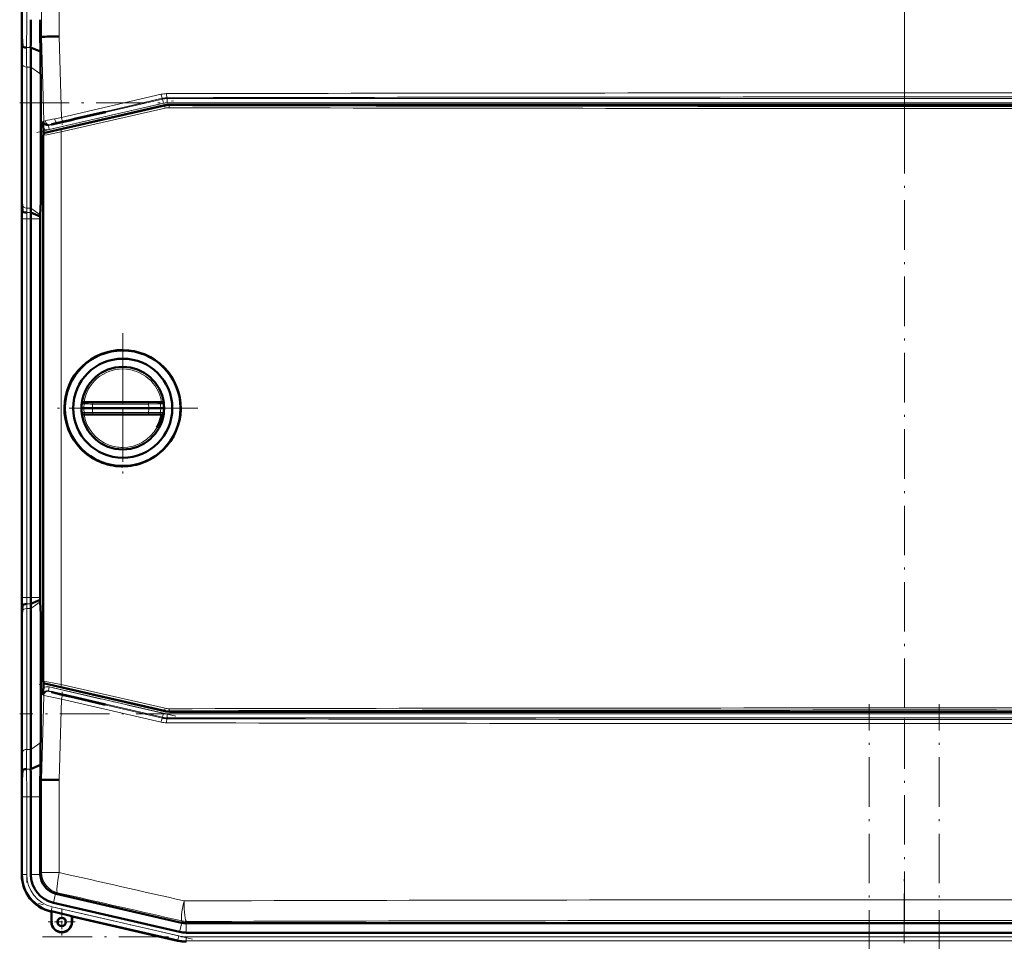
# Model space of a CAD drawing. Extents: x -1351 to 1763, y -1300 to 640.
# Tile 33 of 90: x -1282 to -1043, y 241 to 464. Entities that reach past the tile are written whole.
import ezdxf

# ---------------------------------------------------------------- set-up
doc = ezdxf.new("R2010")
doc.units = 0
doc.linetypes.add('DASHDOT', pattern=[18.5, 12, -3, 0.5, -3])

msp = doc.modelspace()

# ---------------------------------------------------------------- linework, layer by layer
at = {"color": 7, "linetype": 'DASHDOT', "lineweight": 18}
for p, q in [((-1067.53, 435.6), (-1067.53, 494.28)), ((-1280.2, 484.92), (-1280.2, 462.3)), ((-1067.53, 457.43), (-1067.53, 282.67)), ((-1281.89, 444.06), (-853.17, 444.06)), ((-1277.75, 436.87), (-1244.04, 444.65)), ((-1280.2, 315.01), (-1280.2, 425.07)), ((-1256.93, 388.25), (-1256.93, 351.85)), ((-1256.93, 383.05), (-1256.93, 357.05)), ((-1238.73, 370.05), (-1275.13, 370.05)), ((-1243.93, 370.05), (-1269.93, 370.05)), ((-1244.04, 295.43), (-1277.75, 303.21)), ((-1067.53, 245.8), (-1067.53, 304.48)), ((-1076.13, -392.54), (-1076.13, 298.36)), ((-1059.13, -392.54), (-1059.13, 298.36)), ((-853.17, 296.02), (-1281.89, 296.02)), ((-1280.2, 277.78), (-1280.2, 255.15)), ((-1067.63, -222.04), (-1067.63, 258.86)), ((-1240.06, 241.41), (-1277.32, 250.02)), ((-1276.37, 241.97), (-858.69, 241.97))]:
    msp.add_line(p, q, dxfattribs=at)
at = {"color": 7, "lineweight": 50}
for p, q in [((-1281.38, 482.98), (-1281.38, 464.18)), ((-1281.23, 457.85), (-1281.41, 460.04)), ((-1276.92, 460.04), (-1276.59, 460.05)), ((-1276.59, 460.05), (-1276.24, 460.05)), ((-1281.38, 457.11), (-1281.38, 422.97)), ((-1281.38, 457.11), (-1281.38, 422.97)), ((-1276.86, 456.46), (-1279.24, 457.45)), ((-1279.2, 452.69), (-1279.2, 418.55)), ((-1276.81, 451), (-1276.81, 420.04)), ((-1246.76, 443.44), (-1275.79, 436.74)), ((-1268.33, 440.21), (-1261.47, 441.79)), ((-1261.08, 441.79), (-1268.33, 440.12)), ((-1261.08, 441.79), (-1261.47, 441.79)), ((-889.42, 443.57), (-1245.63, 443.57)), ((-1271.58, 439.46), (-1270.59, 439.68)), ((-1270.59, 439.59), (-1271.58, 439.36)), ((-1270.59, 439.68), (-1270.45, 439.71)), ((-1270.59, 439.59), (-1270.59, 439.68)), ((-1270.45, 439.63), (-1270.59, 439.59)), ((-1270.45, 439.71), (-1269.75, 439.87)), ((-1269.75, 439.79), (-1270.45, 439.63)), ((-1270.45, 439.63), (-1270.45, 439.71)), ((-1269.75, 439.87), (-1268.33, 440.21)), ((-1268.33, 440.12), (-1269.75, 439.79)), ((-1269.75, 439.79), (-1269.75, 439.87)), ((-1268.33, 440.12), (-1268.33, 440.21)), ((-1276.12, 436.49), (-1276.16, 437.77)), ((-1276.18, 436.25), (-1276.18, 303.84)), ((-1281.19, 417.85), (-1281.36, 420.04)), ((-1276.81, 420.04), (-1276.9, 416.92)), ((-1276.18, 420.05), (-1276.81, 420.04)), ((-1276.9, 416.5), (-1279.19, 417.45)), ((-1281.38, 415.9), (-1281.38, 324.18)), ((-1279.2, 324.18), (-1279.2, 415.9)), ((-1276.9, 416.5), (-1276.91, 415.9)), ((-1276.91, 415.9), (-1276.91, 324.18)), ((-1276.9, 416.92), (-1276.9, 416.5)), ((-1266.33, 370.05), (-1266.93, 370.05)), ((-1266.85, 371.31), (-1266.87, 371.1)), ((-1265.77, 371.55), (-1266.37, 371.55)), ((-1264.28, 370.05), (-1266.33, 370.05)), ((-1265.77, 371.55), (-1264.11, 371.55)), ((-1264.28, 370.05), (-1250.62, 370.05)), ((-1250.63, 371.55), (-1264.11, 371.55)), ((-1250.63, 371.55), (-1249.8, 371.55)), ((-1247.73, 370.05), (-1250.62, 370.05)), ((-1249.8, 371.55), (-1249.06, 371.55)), ((-1249.06, 371.55), (-1248.3, 371.55)), ((-1247.48, 371.55), (-1248.3, 371.55)), ((-1246.93, 370.05), (-1247.73, 370.05)), ((-1246.98, 371.1), (-1247.01, 371.31)), ((-1266.85, 368.79), (-1266.87, 369)), ((-1265.77, 368.55), (-1266.37, 368.55)), ((-1265.77, 368.55), (-1264.11, 368.55)), ((-1250.63, 368.55), (-1264.11, 368.55)), ((-1250.63, 368.55), (-1248.3, 368.55)), ((-1247.48, 368.55), (-1248.3, 368.55)), ((-1246.98, 369), (-1247.01, 368.79)), ((-1257.19, 355.96), (-1256.93, 355.96)), ((-1281.19, 322.23), (-1281.36, 320.04)), ((-1276.9, 323.58), (-1279.19, 322.63)), ((-1276.9, 323.58), (-1276.91, 324.18)), ((-1276.9, 323.16), (-1276.9, 323.58)), ((-1276.81, 320.04), (-1276.9, 323.16)), ((-1279.2, 287.39), (-1279.2, 321.53)), ((-1276.18, 320.03), (-1276.81, 320.04)), ((-1276.81, 289.07), (-1276.81, 320.04)), ((-1281.38, 282.97), (-1281.38, 317.11)), ((-1281.38, 282.97), (-1281.38, 317.11)), ((-1276.12, 303.61), (-1276.16, 302.31)), ((-1246.76, 296.65), (-1275.79, 303.36)), ((-1270.59, 300.49), (-1271.58, 300.72)), ((-1271.58, 300.62), (-1270.59, 300.39)), ((-1270.59, 300.49), (-1270.45, 300.45)), ((-1270.59, 300.49), (-1270.59, 300.39)), ((-1270.45, 300.37), (-1270.59, 300.39)), ((-1270.45, 300.45), (-1269.75, 300.29)), ((-1270.45, 300.45), (-1270.45, 300.37)), ((-1269.75, 300.2), (-1270.45, 300.37)), ((-1269.75, 300.29), (-1268.33, 299.96)), ((-1269.75, 300.29), (-1269.75, 300.2)), ((-1268.33, 299.87), (-1269.75, 300.2)), ((-1261.08, 298.29), (-1268.33, 299.96)), ((-1268.33, 299.96), (-1268.33, 299.87)), ((-1268.33, 299.87), (-1261.47, 298.29)), ((-1261.47, 298.29), (-1261.08, 298.29)), ((-1245.63, 296.52), (-889.42, 296.52)), ((-1281.23, 282.23), (-1281.41, 280.04)), ((-1276.86, 283.62), (-1279.24, 282.63)), ((-1276.92, 280.04), (-1276.88, 281.85)), ((-1276.88, 281.85), (-1276.86, 283.62)), ((-1276.92, 280.04), (-1276.59, 280.03)), ((-1276.24, 280.02), (-1276.59, 280.03)), ((-1281.38, 257.09), (-1281.38, 275.9)), ((-1279.2, 257.1), (-1279.2, 275.9)), ((-1276.91, 257.27), (-1276.91, 275.9)), ((-1281.38, 256.89), (-1281.38, 257.09)), ((-1281.38, 256.89), (-1281.38, 256.98)), ((-1276.91, 257.27), (-1276.9, 257.1)), ((-1242.66, 245.39), (-1273.03, 252.4)), ((-1274.21, 248.08), (-1274.41, 248.13)), ((-1274.21, 248.08), (-1274.41, 248.13)), ((-1274.21, 248.08), (-1274.18, 248.15)), ((-1274.21, 245.58), (-1274.21, 248.08)), ((-1274.18, 245.58), (-1274.18, 248.15)), ((-1274.18, 248.15), (-1269.25, 247.01)), ((-1243.15, 243.15), (-1273.72, 250.21)), ((-1269.25, 247.01), (-1269.21, 246.93)), ((-1269.25, 247.01), (-1269.25, 245.58)), ((-1269.21, 245.58), (-1269.21, 246.93)), ((-1269.21, 246.93), (-1269.21, 245.58)), ((-1243.64, 241.03), (-1269.21, 246.93)), ((-1242.66, 245.39), (-1242.64, 245.39)), ((-1241.56, 245.26), (-1241.54, 245.26)), ((-1241.54, 245.26), (-893.53, 245.26)), ((-1241.56, 242.97), (-1221.29, 242.97)), ((-908.5, 242.97), (-1221.29, 242.97))]:
    msp.add_line(p, q, dxfattribs=at)
at = {"color": 7, "lineweight": 18}
for p, q in [((-1276.59, 460.05), (-1276.59, 482.55)), ((-1272.29, 482.55), (-1272.29, 460.11)), ((-1276.05, 439.61), (-1276.59, 460.05)), ((-1272.29, 460.11), (-1271.77, 440.49)), ((-1279.24, 457.45), (-1280.24, 457.45)), ((-1281.2, 453.37), (-1281.2, 419.23)), ((-1280.2, 452.69), (-1280.2, 418.55)), ((-1279.2, 452.69), (-1280.2, 452.69)), ((-1276.81, 451), (-1279.2, 452.69)), ((-1271.77, 440.49), (-1247.66, 446.11)), ((-1274.95, 438.54), (-1247.29, 444.93)), ((-1247.06, 443.95), (-1274.73, 437.57)), ((-1247.31, 445.14), (-1271.4, 439.52)), ((-1247.29, 444.93), (-1247.31, 445.14)), ((-1247.06, 443.95), (-1247.29, 444.93)), ((-1246.19, 445.27), (-1246.16, 445.06)), ((-1246.16, 445.06), (-888.9, 445.06)), ((-1246.16, 444.06), (-1246.16, 445.06)), ((-888.9, 444.06), (-1246.16, 444.06)), ((-1271.85, 437.5), (-1246.74, 443.24)), ((-1246.68, 442.75), (-1271.81, 437.01)), ((-1246.74, 443.24), (-1246.76, 443.44)), ((-1245.63, 443.57), (-1245.61, 443.36)), ((-1276.17, 439.49), (-1276.05, 439.61)), ((-1271.58, 439.36), (-1271.58, 439.46)), ((-1275.79, 436.74), (-1275.72, 436.68)), ((-1274.82, 438.66), (-1274.95, 438.54)), ((-1274.73, 437.57), (-1274.95, 438.54)), ((-1271.81, 437.01), (-1271.81, 303.08)), ((-1276.11, 436.2), (-1276.18, 436.25)), ((-1276.11, 303.9), (-1276.11, 436.2)), ((-1281.36, 420.04), (-1281.41, 420.04)), ((-1279.2, 418.55), (-1280.2, 418.55)), ((-1279.19, 417.45), (-1280.19, 417.45)), ((-1276.9, 416.92), (-1279.2, 418.55)), ((-1281.2, 415.9), (-1281.38, 415.9)), ((-1281.2, 324.18), (-1281.2, 415.9)), ((-1281.2, 415.9), (-1280.2, 415.9)), ((-1279.2, 415.9), (-1280.2, 415.9)), ((-1280.2, 324.18), (-1280.2, 415.9)), ((-1276.91, 415.9), (-1279.2, 415.9)), ((-1266.26, 371.11), (-1266.87, 371.1)), ((-1264.2, 371.06), (-1250.71, 371.06)), ((-1246.98, 371.1), (-1247.81, 371.11)), ((-1266.26, 368.99), (-1266.87, 369)), ((-1266.26, 368.99), (-1265.61, 369)), ((-1264.2, 369.04), (-1250.71, 369.04)), ((-1249.69, 369.01), (-1248.77, 368.99)), ((-1248.77, 368.99), (-1247.81, 368.98)), ((-1246.98, 369), (-1247.81, 368.98)), ((-1281.2, 324.18), (-1281.38, 324.18)), ((-1281.2, 324.18), (-1280.2, 324.18)), ((-1279.2, 324.18), (-1280.2, 324.18)), ((-1279.19, 322.63), (-1280.19, 322.63)), ((-1276.91, 324.18), (-1279.2, 324.18)), ((-1276.9, 323.16), (-1279.2, 321.53)), ((-1281.41, 320.04), (-1281.36, 320.04)), ((-1281.2, 286.71), (-1281.2, 320.85)), ((-1279.2, 321.53), (-1280.2, 321.53)), ((-1280.2, 287.39), (-1280.2, 321.53)), ((-1276.18, 303.84), (-1276.11, 303.9)), ((-1275.72, 303.41), (-1275.79, 303.36)), ((-1271.81, 303.08), (-1246.68, 297.35)), ((-1276.05, 300.47), (-1276.17, 300.59)), ((-1274.73, 302.51), (-1274.95, 301.54)), ((-1247.29, 295.15), (-1274.95, 301.54)), ((-1274.95, 301.54), (-1274.82, 301.42)), ((-1274.73, 302.51), (-1247.06, 296.12)), ((-1246.74, 296.86), (-1271.85, 302.6)), ((-1271.58, 300.72), (-1271.58, 300.62)), ((-1271.4, 300.56), (-1247.31, 294.94)), ((-1276.59, 280.03), (-1276.05, 300.47)), ((-1271.77, 299.59), (-1272.29, 279.97)), ((-1247.66, 293.97), (-1271.77, 299.59)), ((-1247.06, 296.12), (-1247.29, 295.15)), ((-1246.74, 296.86), (-1246.76, 296.65)), ((-1246.16, 296.02), (-1246.16, 295.02)), ((-1246.16, 296.02), (-888.9, 296.02)), ((-1245.61, 296.73), (-1245.63, 296.52)), ((-1247.29, 295.15), (-1247.31, 294.94)), ((-1246.19, 294.81), (-1246.16, 295.02)), ((-888.9, 295.02), (-1246.16, 295.02)), ((-1276.81, 289.07), (-1279.2, 287.39)), ((-1279.2, 287.39), (-1280.2, 287.39)), ((-1279.24, 282.63), (-1280.24, 282.63)), ((-1276.59, 257.53), (-1276.59, 280.03)), ((-1272.29, 279.97), (-1272.29, 257.53)), ((-1281.2, 275.9), (-1281.38, 275.9)), ((-1281.2, 275.9), (-1280.2, 275.9)), ((-1281.2, 257.04), (-1281.2, 275.9)), ((-1279.2, 275.9), (-1280.2, 275.9)), ((-1280.2, 257.04), (-1280.2, 275.9)), ((-1276.91, 275.9), (-1279.2, 275.9)), ((-1281.38, 256.89), (-1281.2, 257.04)), ((-1280.2, 257.04), (-1281.2, 257.04)), ((-1276.9, 257.1), (-1279.2, 257.1)), ((-1276.59, 257.53), (-1276.91, 257.27)), ((-1276.59, 257.53), (-1272.29, 257.53)), ((-1273.21, 252.45), (-1273.72, 250.21)), ((-1273.03, 252.4), (-1272.71, 252.66)), ((-1274.23, 248.28), (-1274.41, 248.13)), ((-1274.23, 248.28), (-1274, 249.25)), ((-1243.6, 241.21), (-1274.23, 248.28)), ((-1243.38, 242.18), (-1274, 249.25)), ((-1242.61, 245.82), (-1242.66, 245.39)), ((-1241.54, 245.26), (-1241.49, 245.69)), ((-1274.18, 245.58), (-1274.21, 245.58)), ((-1269.25, 245.58), (-1269.21, 245.58)), ((-1242.64, 245.39), (-1243.15, 243.15)), ((-1241.56, 245.26), (-1241.56, 242.97)), ((-1243.6, 241.21), (-1243.64, 241.03)), ((-1243.6, 241.21), (-1243.38, 242.18)), ((-1241.56, 241.97), (-893.5, 241.97)), ((-1241.56, 240.97), (-1241.56, 241.97)), ((-1241.56, 240.97), (-893.5, 240.97)), ((-1241.56, 240.97), (-1241.56, 240.79))]:
    msp.add_line(p, q, dxfattribs=at)
at = {"color": 7, "linetype": 'DASHDOT', "lineweight": 18, "ltscale": 0.020221}
msp.add_line((-1271.58, 439.52), (-1271.58, 438.71), dxfattribs=at)
at = {"color": 7, "linetype": 'DASHDOT', "lineweight": 18, "ltscale": 0.019753}
msp.add_line((-1271.58, 300.56), (-1271.58, 301.35), dxfattribs=at)
at = {"color": 7, "linetype": 'DASHDOT', "lineweight": 18, "ltscale": 0.1625}
for p, q in [((-1271.71, 248.83), (-1271.71, 242.33)), ((-1268.46, 245.58), (-1274.96, 245.58))]:
    msp.add_line(p, q, dxfattribs=at)
at = {"color": 7, "linetype": 'DASHDOT', "lineweight": 18, "ltscale": 0.160231}
msp.add_line((-1271.71, 248.79), (-1271.71, 242.38), dxfattribs=at)
at = {"color": 7, "linetype": 'DASHDOT', "lineweight": 18, "ltscale": 0.160233}
msp.add_line((-1268.51, 245.58), (-1274.92, 245.58), dxfattribs=at)
at = {"color": 7, "lineweight": 18}
for points in [[(-1276.05, 439.61), (-1276.04, 439.61), (-1276, 439.62), (-1275.7, 439.7)], [(-1271.81, 437.01), (-1275.31, 436.32), (-1275.98, 436.2), (-1276.08, 436.19), (-1276.1, 436.19), (-1276.11, 436.19), (-1276.11, 436.2)], [(-1275.72, 436.68), (-1275.72, 436.68), (-1275.71, 436.68), (-1275.63, 436.69), (-1274.98, 436.81), (-1271.85, 437.5)], [(-1274.54, 438.75), (-1274.79, 438.68), (-1274.82, 438.66), (-1274.82, 438.66)], [(-1264.11, 371.55), (-1264.12, 371.55), (-1264.13, 371.54), (-1264.13, 371.53), (-1264.15, 371.5), (-1264.19, 371.29), (-1264.2, 371.06)], [(-1250.71, 371.06), (-1250.68, 371.41), (-1250.66, 371.5), (-1250.65, 371.53), (-1250.64, 371.54), (-1250.64, 371.55), (-1250.63, 371.55)], [(-1250.71, 371.06), (-1248.44, 371.11), (-1247.81, 371.11)], [(-1264.11, 368.55), (-1264.12, 368.55), (-1264.13, 368.55), (-1264.13, 368.56), (-1264.15, 368.59), (-1264.19, 368.81), (-1264.2, 369.04)], [(-1250.71, 369.04), (-1250.68, 368.69), (-1250.66, 368.6), (-1250.65, 368.57), (-1250.64, 368.55), (-1250.64, 368.55), (-1250.63, 368.55)], [(-1276.11, 303.9), (-1276.11, 303.9), (-1276.09, 303.9), (-1276, 303.89), (-1275.24, 303.76), (-1271.81, 303.08)], [(-1271.85, 302.6), (-1274.15, 303.11), (-1275.53, 303.39), (-1275.7, 303.41), (-1275.72, 303.41), (-1275.72, 303.41), (-1275.72, 303.41)], [(-1274.82, 301.42), (-1274.82, 301.42), (-1274.8, 301.41), (-1274.68, 301.37), (-1273.01, 300.94), (-1271.4, 300.56)], [(-1271.77, 299.59), (-1275.2, 300.27), (-1275.99, 300.45), (-1276.04, 300.47), (-1276.05, 300.47)]]:
    msp.add_lwpolyline(points, dxfattribs=at)
at = {"color": 7, "lineweight": 50}
for points in [[(-1271.58, 439.46), (-1273.04, 439.11), (-1274, 438.87), (-1274.16, 438.82), (-1274.18, 438.81), (-1274.18, 438.81)], [(-1274.18, 438.81), (-1274.18, 438.81), (-1274.18, 438.81), (-1274.14, 438.81), (-1273.75, 438.88), (-1271.58, 439.36)], [(-1266.85, 371.31), (-1266.85, 371.3), (-1266.85, 371.3), (-1266.85, 371.3), (-1266.84, 371.31), (-1266.83, 371.32), (-1266.82, 371.33)], [(-1247.03, 371.33), (-1247.01, 371.31), (-1247.01, 371.3), (-1247.01, 371.3), (-1247.01, 371.3), (-1247.01, 371.3), (-1247.01, 371.31)], [(-1266.85, 368.79), (-1266.85, 368.79), (-1266.85, 368.79), (-1266.84, 368.79), (-1266.83, 368.78), (-1266.74, 368.69), (-1266.59, 368.59)], [(-1247.03, 368.77), (-1247.01, 368.79), (-1247.01, 368.79), (-1247.01, 368.79), (-1247.01, 368.79), (-1247.01, 368.79), (-1247.01, 368.79)], [(-1274.19, 301.27), (-1274.18, 301.27), (-1274.18, 301.27), (-1274.14, 301.25), (-1273.75, 301.14), (-1271.58, 300.62)], [(-1271.58, 300.72), (-1273.04, 301.04), (-1274, 301.24), (-1274.17, 301.27), (-1274.18, 301.27), (-1274.18, 301.27), (-1274.18, 301.27), (-1274.19, 301.27)]]:
    msp.add_lwpolyline(points, dxfattribs=at)
for centre, radius in [((-1256.93, 370.05), 14), ((-1256.93, 370.05), 12), ((-1271.71, 245.58), 1.03), ((-1271.71, 245.58), 1)]:
    msp.add_circle(centre, radius, dxfattribs=at)
for centre, radius, start, end in [((-1628.97, 464.09), 347.59, 359.3315, 0.0143), ((-1849.44, 464.04), 570.24, 359.3376, 0.0139), ((-1969.38, 464.16), 692.47, 359.65945, 0.00195), ((-1488.6, 456.86), 207.22, 0.0687, 0.8785), ((-1887.69, 447.2), 610.9, 0.86852, 1.20439), ((-1256.8, -745.56), 1205.77, 90.73585, 90.92355), ((-1618.97, 452.29), 339.78, 0.0681, 0.8707), ((-1668.28, 450.54), 391.47, 0.0681, 0.8669), ((-1215.66, 439.3), 60.52, 179.8196, 181.4448), ((-1275.68, 436.25), 0.5, 102.9976, 180.0022), ((-1488.74, 423.22), 207.36, 359.1212, 359.9305), ((-1068.96, 423.21), 212.42, 180.0663, 180.8562), ((-1628.46, 415.99), 347.08, 359.9853, 0.6691), ((-923.65, 415.98), 357.73, 179.3493, 180.0128), ((-1199.37, 418.64), 79.83, 180.0641, 180.8524), ((-1144.4, 415.93), 134.8, 179.3521, 180.0124), ((-1256.98, 370.05), 14.09, 89.8034, 134.0601), ((-1256.98, 370.05), 14.09, 44.258, 89.8038), ((-1256.97, 370.05), 14.1, 134.0696, 179.1699), ((-1256.93, 370.05), 10, 7.2346, 172.765), ((-1256.97, 370.05), 14.09, 314.0192, 44.2557), ((-1256.97, 370.05), 14.09, 179.1903, 224.261), ((-1266.28, 370.87), 0.705, 129.6312, 139.5308), ((-1266.34, 370.93), 0.622, 113.4776, 129.4362), ((-1266.37, 371), 0.549, 90.4701, 113.1016), ((-1247.48, 370.99), 0.553, 67.0525, 89.5669), ((-1247.53, 370.91), 0.645, 39.9598, 66.2327), ((-1256.93, 370.05), 10, 187.235, 352.7654), ((-1266.37, 369.1), 0.556, 247.1205, 269.4699), ((-1256.92, 370.04), 9.49, 330.6713, 350.9616), ((-1247.49, 369.11), 0.558, 270.5728, 292.8875), ((-1247.52, 369.17), 0.628, 293.5258, 320.519), ((-1256.98, 370.05), 14.09, 224.2714, 246.7188), ((-1256.98, 370.05), 14.09, 291.5606, 314.0155), ((-1256.98, 370.05), 14.1, 246.7224, 269.1382), ((-1256.98, 370.05), 14.09, 270.1953, 291.5621), ((-1628.46, 324.09), 347.08, 359.3309, 0.0147), ((-923.65, 324.1), 357.73, 179.9872, 180.6507), ((-1144.4, 324.15), 134.8, 179.9876, 180.6479), ((-1199.37, 321.44), 79.83, 179.1476, 179.9359), ((-1488.74, 316.86), 207.36, 0.0695, 0.8788), ((-1068.96, 316.86), 212.42, 179.1438, 179.9337), ((-1275.68, 303.84), 0.5, 179.9976, 257.0022), ((-1215.66, 300.78), 60.52, 178.5511, 180.1764), ((-1245.63, 301.53), 5, 257.002, 269.998), ((-1668.28, 289.54), 391.47, 359.1331, 359.9319), ((-1618.97, 287.79), 339.78, 359.1293, 359.9319), ((-1488.6, 283.22), 207.22, 359.1215, 359.9313), ((-1849.44, 276.04), 570.24, 359.9861, 0.6624), ((-1628.97, 275.98), 347.59, 359.9857, 0.6685), ((-1969.39, 275.92), 692.48, 359.99805, 0.34054), ((-1256.78, 1486.77), 1206.9, 269.07649, 269.26401), ((-1272.39, 256.89), 8.99, 179.9916, 257.0084), ((-1272.13, 257.1), 7.06, 179.9966, 257.0032), ((-1271.9, 257.28), 5, 182.1029, 254.9076), ((-1271.71, 245.58), 1, 141.2591, 270), ((-1271.71, 245.58), 2.5, 180, 360), ((-1271.71, 245.58), 2.47, 180, 0), ((-1271.71, 245.58), 2.5, 270, 360), ((-1241.56, 250.04), 9.25, 257.0008, 269.9996), ((-1241.56, 250.04), 9.25, 257.0008, 269.9996), ((-1241.56, 250.04), 7.06, 257.0007, 269.9996)]:
    msp.add_arc(centre, radius, start, end, dxfattribs=at)
at = {"color": 7, "lineweight": 18}
for centre, radius, start, end in [((-1815.17, 464.05), 533.98, 359.3347, 0.0141), ((-1849.3, 464.04), 569.11, 359.3363, 0.014), ((-1599.45, 452.99), 318.25, 0.0684, 0.8743), ((-1619.34, 452.29), 339.14, 0.0683, 0.8723), ((-1246.3, 440.27), 5.99, 90.1091, 103.1288), ((-1067.53, -83366.12), 83812.57, 89.8777831, 90.1222151), ((-1246.17, 440.27), 5, 90.1491, 103.1472), ((-1246.16, 440.05), 4, 90.0047, 102.9953), ((-1067.53, -83252.58), 83698.04, 89.8777011, 90.122297), ((-1245.62, 438.36), 5, 89.8884, 102.8902), ((-1245.68, 438.37), 4.49, 89.8605, 102.8892), ((-1067.53, 84228.62), 83785.95, 269.8781811, 270.1218207), ((-1067.53, 84171.72), 83728.55, 269.8781333, 270.1218617), ((-1275.18, 439.52), 0.999, 181.46, 283.0819), ((-1254.57, 342.89), 99.08, 100.9623, 102.3111), ((-1265.37, 404.92), 35.05, 103.9245, 105.1673), ((-1245.74, 326.69), 115.71, 103.48, 104.0366), ((-1214.83, 143.64), 302.27, 100.857, 101.1749), ((-1225.31, 241.84), 202.98, 103.1255, 103.506), ((-1275.18, 439.52), 2, 240.6635, 283.005), ((-1179.93, 419.34), 101.27, 180.063, 180.8443), ((-1109.72, 415.93), 171.48, 179.3589, 180.0115), ((-1199.76, 418.64), 80.44, 180.0631, 180.8454), ((-1144.02, 415.92), 136.17, 179.358, 180.0116), ((-1256.93, 370.06), 9.5, 90.0034, 170.9626), ((-1256.93, 370.06), 9.5, 9.0358, 89.9967), ((-1256.97, 369.94), 9.37, 172.8589, 179.3713), ((-1256.97, 370.15), 9.37, 180.6287, 187.1411), ((-1265.76, 371.05), 0.499, 90.1296, 173.0452), ((-1270.73, 155.77), 215.38, 88.2621, 88.8097), ((-1257.5, 370), 6.79, 171.029, 179.5801), ((-1257.45, 370.1), 6.84, 180.4513, 188.9396), ((-1257.47, 369.95), 6.85, 0.8052, 9.28), ((-1257.47, 370.14), 6.85, 350.72, 359.1948), ((-1248.3, 371.05), 0.499, 7.3818, 89.8716), ((-1257.04, 369.91), 9.31, 0.8578, 7.4328), ((-1257.04, 370.19), 9.31, 352.5672, 359.1422), ((-1256.93, 370.04), 9.5, 189.0224, 249.7178), ((-1265.76, 369.05), 0.499, 186.9548, 269.8704), ((-1268.59, 504.86), 135.89, 271.258, 271.8505), ((-1247.45, 466.46), 97.47, 268.0827, 268.6817), ((-1248.3, 369.05), 0.499, 270.1284, 352.6182), ((-1256.93, 370.04), 9.5, 269.9976, 330.6837), ((-1256.93, 370.05), 9.51, 249.7324, 269.9982), ((-1109.72, 324.15), 171.48, 179.9885, 180.6411), ((-1179.93, 320.74), 101.27, 179.1557, 179.937), ((-1144.02, 324.15), 136.17, 179.9884, 180.642), ((-1199.76, 321.44), 80.44, 179.1546, 179.9369), ((-1275.18, 300.56), 0.999, 76.9181, 178.54), ((-1275.18, 300.56), 2, 76.9951, 119.3366), ((-1246.16, 300.02), 4, 257.0047, 269.9953), ((-1245.62, 301.73), 5, 257.1098, 270.1116), ((-1245.68, 301.72), 4.49, 257.1108, 270.1395), ((-1067.53, -83488.53), 83785.95, 89.8781793, 90.1218189), ((-1067.53, -83431.62), 83728.55, 89.8781383, 90.1218667), ((-1246.3, 299.81), 5.99, 256.8712, 269.8909), ((-1246.17, 299.81), 5, 256.8528, 269.8509), ((-1067.53, 84106.2), 83812.57, 269.8777849, 270.1222169), ((-1067.53, 83992.66), 83698.04, 269.877703, 270.1222989), ((-1599.45, 287.09), 318.25, 359.1257, 359.9316), ((-1619.34, 287.79), 339.14, 359.1277, 359.9317), ((-1815.17, 276.03), 533.98, 359.9859, 0.6653), ((-1849.3, 276.04), 569.11, 359.986, 0.6637), ((-1272.2, 257.04), 8.99, 179.9996, 257.0003), ((-1272.2, 257.04), 7.99, 179.9916, 257.0084), ((-1271.58, 257.53), 5, 180.0358, 256.9642), ((-13977.2, -55882.91), 57560.09, 77.2175972, 77.2484218), ((-13938.67, -55524.84), 57197.52, 77.175311, 77.206239), ((-1067.53, -55778.61), 56029.56, 89.821502, 90.178496), ((-1241.49, 250.69), 5, 257.0045, 269.8157), ((-1067.53, -55403.36), 55649.31, 89.820894, 90.179104), ((-1241.56, 250.04), 9.06, 257.0008, 269.9996), ((-1241.56, 250.02), 8.05, 256.9878, 270.0122)]:
    msp.add_arc(centre, radius, start, end, dxfattribs=at)
at = {"color": 7, "lineweight": 50}
for centre, major_axis, ratio, start_param, end_param in [((-1280.23, 457.86), (1, 0), 0.414215, 3.173659, 4.709549), ((-1245.63, 438.57), (-4.97, -0.57), 0.999846, 4.59896, 4.825818), ((-1280.19, 417.86), (1, 0), 0.414215, 3.173659, 4.709549), ((-1256.92, 370.05), (10.01, -0.03), 0.999848, 3.039511, 3.144781), ((-1256.92, 370.05), (10.01, 0.03), 0.999848, 3.138404, 3.243674), ((-1256.94, 370.05), (10.01, 0.04), 0.999848, 6.279569, 6.384829), ((-1256.94, 370.05), (10.01, -0.04), 0.999848, 6.181541, 6.286801), ((-1280.19, 322.21), (1, 0), 0.414343, 1.573592, 3.109513), ((-1280.23, 282.21), (1, 0), 0.414186, 1.573647, 3.10953), ((-1271.91, 257.27), (3.11, -3.91), 0.999441, 5.34848, 5.384068), ((-1241.54, 250.26), (4.97, -0.57), 0.999653, 4.604077, 4.820701)]:
    msp.add_ellipse(centre, major_axis=major_axis, ratio=ratio, start_param=start_param, end_param=end_param, dxfattribs=at)
at = {"color": 7, "lineweight": 18}
for centre, major_axis, ratio, start_param, end_param in [((-1280.2, 453.4), (-1, 0), 0.707107, 0.034907, 1.570796), ((-1247.54, 446.11), (0.227, -0.974), 0.119647, 4.684508, 6.265606), ((-1246.19, 446.27), (0, -1), 0.121885, 4.712128, 6.265601), ((-1246.16, 440.06), (-4.97, -0.57), 0.999846, 4.59896, 4.825818), ((-1246.62, 442.75), (0.111, -0.487), 0.119115, 3.159171, 4.685159), ((-1245.61, 442.86), (-0.001, -0.5), 0.121453, 3.159176, 4.712648), ((-1275.05, 439.63), (0.682, -0.732), 0.99939, 3.988967, 5.7599), ((-1274.77, 439.72), (0.266, -0.964), 0.924796, 4.485603, 6.237294), ((-1272.94, 440.18), (0.234, -0.972), 0.460439, 4.611399, 6.263521), ((-1271.63, 440.49), (0.227, -0.974), 0.135666, 4.680737, 6.265569), ((-1275.61, 436.2), (-0.311, -0.391), 0.999751, 4.040558, 5.38422), ((-1271.74, 437.01), (0.111, -0.487), 0.135841, 3.159209, 4.68138), ((-1280.2, 419.26), (-1, 0), 0.707107, 0.034907, 1.570796), ((-1280.2, 320.82), (-1, 0), 0.707107, 4.712389, 6.248279), ((-1275.61, 303.9), (-0.311, 0.391), 0.999751, 0.898966, 2.242627), ((-1271.74, 303.08), (-0.111, -0.487), 0.135841, 4.743398, 6.265569), ((-1275.05, 300.45), (-0.682, -0.732), 0.99939, 3.664878, 5.435811), ((-1271.63, 299.59), (-0.227, -0.974), 0.135666, 3.159209, 4.744041), ((-1246.62, 297.35), (-0.111, -0.487), 0.119115, 4.739619, 6.265607), ((-1245.61, 297.23), (0.001, -0.5), 0.121453, 4.71213, 6.265602), ((-1247.54, 293.97), (-0.227, -0.974), 0.119647, 3.159172, 4.74027), ((-1246.16, 300.02), (4.97, -0.57), 0.999846, 4.59896, 4.825818), ((-1246.19, 293.81), (0, -1), 0.121885, 3.159177, 4.71265), ((-1280.2, 286.68), (-1, 0), 0.707107, 4.712389, 6.248279), ((-1271.59, 257.53), (-1.11, -4.88), 0.136195, 4.743306, 6.256759), ((-1241.49, 250.69), (-1.11, -4.88), 0.116076, 4.738807, 6.256827), ((-1241.49, 250.69), (0.02, -5), 0.119003, 4.712015, 6.256818), ((-1241.49, 250.69), (-4.97, 0.57), 0.999653, 1.681064, 1.684203)]:
    msp.add_ellipse(centre, major_axis=major_axis, ratio=ratio, start_param=start_param, end_param=end_param, dxfattribs=at)

doc.saveas('drawing.dxf')
